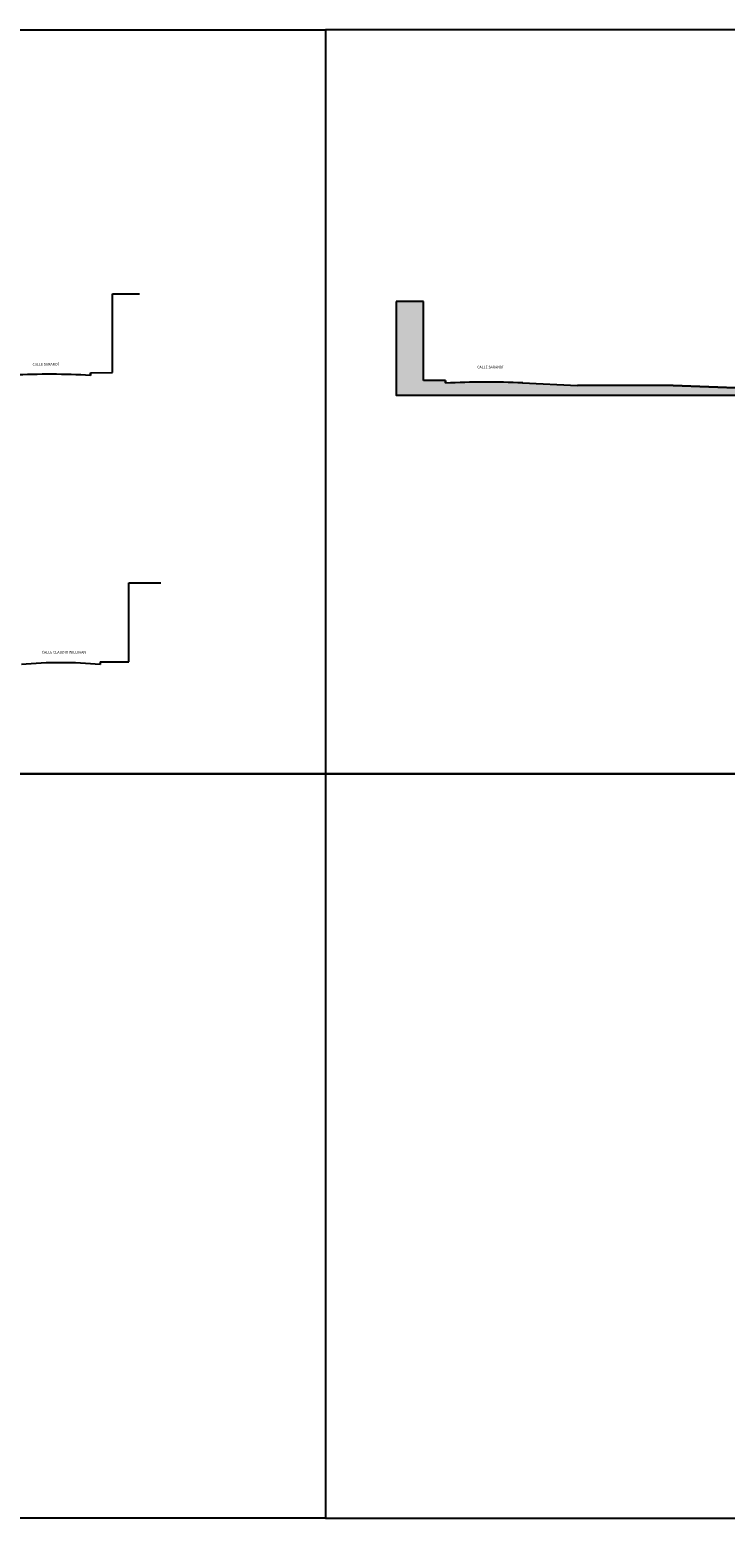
# Model space of a CAD drawing. Header units: metres. Extents: x -18231 to -17951, y 15132 to 15402.
# Tile 124 of 144: x -18093 to -18040, y 15289 to 15402. Entities that reach past the tile are written whole.
import ezdxf

# ---------------------------------------------------------------- set-up
doc = ezdxf.new("R2010")
doc.units = ezdxf.units.M
doc.layers.get('0').update_dxf_attribs({"color": 1})
for name, color, linetype in [('CORTADO', 192, 'Continuous'), ('HATCH', 251, 'Continuous'), ('TEXTOS', 1, 'Continuous')]:
    doc.layers.add(name, color=color, linetype=linetype)
doc.styles.add('Romans', font='arial.ttf', dxfattribs={"height": 0.2})

msp = doc.modelspace()

# ---------------------------------------------------------------- hatches: boundary and pattern name
at = {"layer": 'HATCH'}
h = msp.add_hatch(color=253, dxfattribs=at)
h.dxf.hatch_style = 1
h.paths.add_polyline_path([(-17963.088, 15375.261), (-17965.184, 15375.261), (-17971.691, 15375.484), (-17980.513, 15375.711), (-17982.732, 15375.711), (-17982.732, 15381.6), (-17983.032, 15381.6), (-17983.032, 15375.874), (-17987.529, 15375.874), (-17987.529, 15378.442), (-17987.529, 15378.742), (-17987.529, 15379.442), (-17987.529, 15383.639), (-17987.928, 15383.639), (-17987.928, 15383.577), (-17987.928, 15379.472), (-17987.978, 15379.472), (-17991.846, 15379.472), (-17992.106, 15379.472), (-17992.305, 15379.469), (-17992.305, 15379.122), (-17987.928, 15379.122), (-17987.928, 15375.874), (-17992.166, 15375.874), (-17992.166, 15375.869), (-17992.265, 15375.869), (-18026.402, 15375.874), (-18026.402, 15376.968), (-18026.412, 15376.968), (-18026.522, 15376.968), (-18026.522, 15375.874), (-18026.537, 15375.874), (-18031.129, 15375.874), (-18031.129, 15379.122), (-18026.537, 15379.122), (-18026.537, 15378.222), (-18026.412, 15378.222), (-18026.237, 15378.222), (-18026.237, 15379.122), (-18026.237, 15379.472), (-18026.437, 15379.472), (-18026.702, 15379.472), (-18028.621, 15379.472), (-18028.621, 15379.467), (-18028.771, 15379.467), (-18028.771, 15379.472), (-18031.129, 15379.472), (-18031.129, 15383.759), (-18031.529, 15383.759), (-18031.529, 15379.099), (-18031.529, 15378.4), (-18031.529, 15378.352), (-18035.916, 15378.352), (-18035.916, 15378.701), (-18035.916, 15379.408), (-18035.916, 15381.3), (-18035.916, 15381.6), (-18036.216, 15381.6), (-18036.216, 15375.874), (-18036.216, 15375.544), (-18038.214, 15375.544), (-18038.214, 15375.344), (-18038.214, 15375.148), (-18038.544, 15375.148), (-18038.544, 15375.081), (-18038.589, 15374.921), (-18038.844, 15374.921), (-18038.844, 15374.89), (-18044.264, 15375.076), (-18051.544, 15375.095), (-18055.717, 15375.28, 0.0257331), (-18061.564, 15375.263), (-18061.564, 15375.463), (-18063.241, 15375.469), (-18063.241, 15381.469), (-18065.303, 15381.469), (-18065.303, 15374.361), (-17952.482, 15374.361), (-17952.482, 15381.261), (-17954.926, 15381.261), (-17954.926, 15375.261), (-17957.098, 15375.261), (-17957.098, 15375.061, 0.0434574), (-17963.088, 15375.061)])
h.paths.add_polyline_path([(-18031.529, 15375.874), (-18035.916, 15375.874), (-18035.916, 15378.152), (-18031.529, 15378.152)], flags=16)
h.paths.add_polyline_path([(-18033.435, 15377.973), (-18033.435, 15375.874), (-18033.42, 15375.874), (-18033.42, 15377.973)], flags=0)
h.paths.add_polyline_path([(-18032.651, 15377.973), (-18032.636, 15377.973), (-18032.636, 15375.874), (-18032.651, 15375.874)], flags=0)
h.paths.add_polyline_path([(-18032.716, 15376.865, -1), (-18032.716, 15376.855, -1)], flags=0)
h.paths.add_polyline_path([(-18033.563, 15375.874), (-18033.555, 15375.874), (-18033.555, 15378.152), (-18033.563, 15378.152)], flags=16)
h.paths.add_polyline_path([(-18033.762, 15375.874), (-18033.762, 15378.139), (-18033.767, 15378.139), (-18033.767, 15377.986)], flags=16)
h.paths.add_polyline_path([(-18011.083, 15379.472), (-18011.298, 15379.472), (-18011.562, 15379.472), (-18013.596, 15379.472), (-18013.596, 15379.467), (-18013.706, 15379.467), (-18013.706, 15379.472), (-18021.096, 15379.472), (-18021.096, 15379.467), (-18021.201, 15379.467), (-18021.201, 15379.472), (-18023.08, 15379.472), (-18023.339, 15379.472), (-18023.554, 15379.472), (-18023.554, 15379.122), (-18023.544, 15379.122), (-18023.544, 15378.312), (-18023.244, 15378.312), (-18023.244, 15379.122), (-18023.22, 15379.122), (-18011.348, 15379.122), (-18011.348, 15378.752), (-18011.343, 15378.752), (-18011.343, 15378.722), (-18011.348, 15378.222), (-18011.098, 15378.222), (-18011.098, 15379.122), (-18011.083, 15379.122)], flags=17)
h.paths.add_polyline_path([(-18023.08, 15380.111), (-18023.18, 15380.111), (-18023.554, 15380.111), (-18023.554, 15379.821), (-18023.339, 15379.821), (-18023.339, 15379.472), (-18023.08, 15379.472)], flags=17)
h.paths.add_polyline_path([(-18011.083, 15380.111), (-18011.457, 15380.111), (-18011.562, 15380.111), (-18011.562, 15379.472), (-18011.298, 15379.472), (-18011.298, 15379.821), (-18011.083, 15379.821)], flags=17)
h.paths.add_polyline_path([(-18006.931, 15380.111), (-18007.03, 15380.111), (-18007.395, 15380.111), (-18007.395, 15379.821), (-18007.19, 15379.821), (-18007.19, 15379.472), (-18006.931, 15379.472)], flags=17)
h.paths.add_polyline_path([(-17995.069, 15379.472), (-17995.268, 15379.472), (-17995.533, 15379.472), (-17997.492, 15379.472), (-17997.492, 15379.467), (-17997.602, 15379.467), (-17997.602, 15379.472), (-18004.992, 15379.472), (-18004.992, 15379.467), (-18005.092, 15379.467), (-18006.931, 15379.472), (-18007.19, 15379.472), (-18007.39, 15379.472), (-18007.39, 15379.122), (-18007.355, 15379.122), (-18007.355, 15378.222), (-18007.105, 15378.222), (-18007.105, 15379.122), (-17995.069, 15379.122)], flags=17)
h.paths.add_polyline_path([(-17995.054, 15380.111), (-17995.428, 15380.111), (-17995.533, 15380.111), (-17995.533, 15379.472), (-17995.268, 15379.472), (-17995.268, 15379.821), (-17995.054, 15379.821)], flags=17)
h.paths.add_polyline_path([(-17991.846, 15380.111), (-17991.946, 15380.111), (-17992.31, 15380.111), (-17992.31, 15379.822), (-17992.106, 15379.821), (-17992.106, 15379.472), (-17991.846, 15379.472)], flags=17)

# ---------------------------------------------------------------- linework, layer by layer
for points in [[(-18070.692, 15345.555), (-18202.336, 15345.555), (-18202.336, 15402.127), (-18070.692, 15402.127)], [(-17950.733, 15402.127), (-18070.692, 15402.127), (-18070.692, 15345.555), (-17950.733, 15345.555)], [(-18070.692, 15288.982), (-18202.336, 15288.982), (-18202.336, 15345.555), (-18070.692, 15345.555)], [(-17950.733, 15345.555), (-18070.692, 15345.555), (-18070.692, 15288.982), (-17950.733, 15288.982)]]:
    msp.add_lwpolyline(points, close=True)
at = {"layer": 'CORTADO'}
for p, q in [((-18086.876, 15376.064), (-18086.876, 15382.064)), ((-18086.876, 15382.064), (-18084.814, 15382.064)), ((-18063.241, 15381.469), (-18065.303, 15381.469)), ((-18063.241, 15375.469), (-18063.241, 15381.469)), ((-18088.553, 15376.058), (-18086.876, 15376.064)), ((-18088.553, 15375.894), (-18088.553, 15376.058)), ((-18088.553, 15376.058), (-18088.553, 15375.858)), ((-18061.564, 15375.463), (-18063.241, 15375.469)), ((-18061.563, 15375.299), (-18061.564, 15375.463)), ((-18061.564, 15375.463), (-18061.564, 15375.263)), ((-18055.717, 15375.28), (-18051.544, 15375.095)), ((-18044.264, 15375.076), (-18051.544, 15375.095)), ((-18044.264, 15375.076), (-18051.544, 15375.095)), ((-18038.844, 15374.89), (-18044.264, 15375.076)), ((-18044.264, 15375.076), (-18038.844, 15374.89)), ((-18085.63, 15354.08), (-18085.63, 15360.08)), ((-18085.63, 15360.08), (-18083.186, 15360.08)), ((-18087.803, 15354.08), (-18085.63, 15354.08)), ((-18087.803, 15354.08), (-18087.802, 15354.01)), ((-18087.803, 15354.08), (-18087.803, 15353.88))]:
    msp.add_line(p, q, dxfattribs=at)
for centre, radius, start, end in [((-18091.64, 15319.099), 56.843, 86.88656, 92.80161), ((-18058.477, 15318.504), 56.843, 87.19839, 93.11344), ((-18090.797, 15319.491), 34.52, 85.02328, 94.97672)]:
    msp.add_arc(centre, radius, start, end, dxfattribs=at)
at = {"layer": 'HATCH'}
msp.add_lwpolyline([(-18065.303, 15381.469), (-18065.303, 15374.361), (-17952.482, 15374.361)], dxfattribs=at)

# ---------------------------------------------------------------- texts
at = {"layer": 'TEXTOS', "char_height": 0.2, "style": 'Romans'}
for s, insert, attachment_point in [('CALLE SARANDÍ', (-18092.948, 15376.798), 1), ('CALLE SARANDÍ', (-18057.168, 15376.586), 3), ('CALLE CLAUDIO WILLIMAN ', (-18092.241, 15354.914), 1)]:
    msp.add_mtext_dynamic_manual_height_columns(s, width=5.30139, gutter_width=0.5, heights=[0], dxfattribs=dict(at, insert=insert, attachment_point=attachment_point))

doc.saveas('drawing.dxf')
